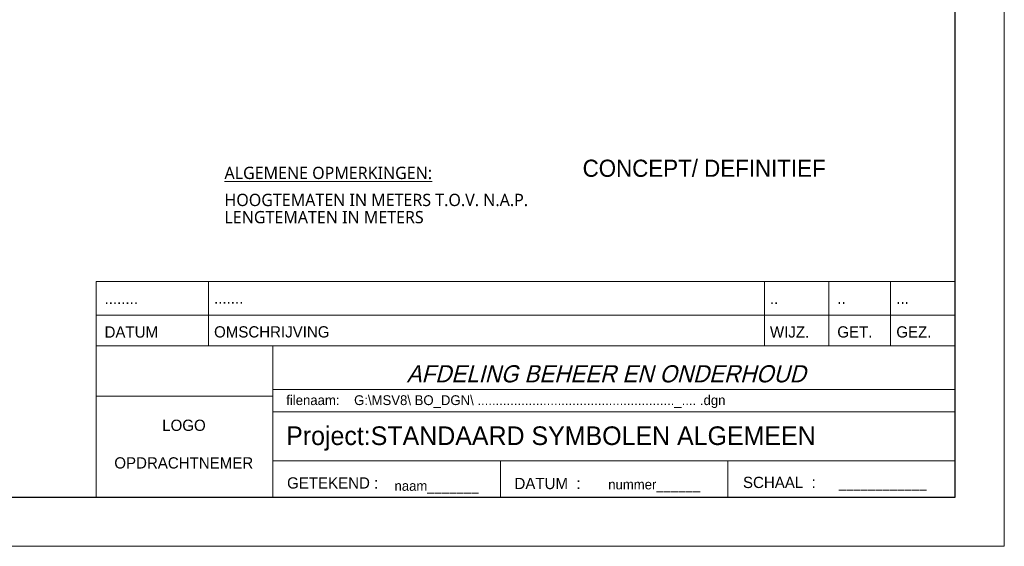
# Model space of a CAD drawing. Header units: millimetres. Extents: x -16321526 to -4431526, y 5084381 to 13484381.
# Tile 43 of 49: x -15094294 to -13088600, y 11024608 to 12097921. Entities that reach past the tile are written whole.
import ezdxf
from ezdxf.enums import TextEntityAlignment as Align
from ezdxf.lldxf.tags import DXFTag

# ---------------------------------------------------------------- set-up
doc = ezdxf.new("R2010")
doc.units = ezdxf.units.MM
for name, color, linetype, lineweight in [('N-DI-Kadertekening', 7, 'Continuous', 30), ('N-DI-Noordpijl', 7, 'Continuous', 13), ('N-WE-KL-ET_LS_OV_KABEL_VOEDINGSKABEL_LSL-GROEP6', 50, 'Continuous', 35)]:
    doc.layers.add(name, color=color, linetype=linetype, lineweight=lineweight)
doc.styles.add('0.25 (1 1000)', font='dgn032.shx', dxfattribs={"height": 2.5})
doc.styles.add('Style-ENGINEERING', font='ENGINEERING.shx')
doc.styles.add('Style-LOW_RES_FILLED', font='LOW_RES_FILLED.shx')
doc.styles.add('Style-LOW_RES_FILLED I 0.26157', font='LOW_RES_FILLED.shx', dxfattribs={"oblique": 14.986972})
doc.styles.add('Style-WORKING', font='WORKING.shx')
tags = doc.linetypes.add('Voedingskabel 4x6', pattern='A,25,-5,["4x6 ",Standard,S=2.54,R=0,X=-2.54,Y=-1.27],-8', length=38).pattern_tags.tags
tags[6] = DXFTag(74, 10)

# ---------------------------------------------------------------- blocks, each defined once
blk = doc.blocks.new('A4')
at = {"layer": 'N-DI-Kadertekening', "lineweight": 30}
for p, q in [((0, 0), (0, 190)), ((-277, 0), (0, 0))]:
    blk.add_line(p, q, dxfattribs=at)
at = {"layer": 'N-DI-Kadertekening', "lineweight": 0, "flags": 128}
blk.add_lwpolyline([(-287, -10), (10, -10), (10, 200), (-287, 200), (-287, -10)], close=True, dxfattribs=at)
blk = doc.blocks.new('KADERS_2012_A4')
at = {"layer": 'N-DI-Kadertekening', "lineweight": 0}
blk.add_blockref('A4', (0, 0), dxfattribs=at)

msp = doc.modelspace()

# ---------------------------------------------------------------- linework, layer by layer
at = {"layer": 'N-DI-Noordpijl', "color": 7, "linetype": 'Continuous', "lineweight": 0}
for p, q in [((-14709832, 11564347), (-14709832, 11433458)), ((-13577360, 11564347), (-13577360, 11433458)), ((-13446104, 11564347), (-13446104, 11433458)), ((-13320253, 11564347), (-13320253, 11433458)), ((-13188600, 11495833), (-14938535, 11495833)), ((-13188600, 11433458), (-14938535, 11433458)), ((-14578418, 11124608), (-14578418, 11433458)), ((-13188600, 11344478), (-14578418, 11344478)), ((-14938535, 11330702), (-14578418, 11330702)), ((-13188600, 11298628), (-14578418, 11298628)), ((-13188600, 11198998), (-14578418, 11198998)), ((-14115105, 11124608), (-14115105, 11198998)), ((-13651936, 11124608), (-13651936, 11198998))]:
    msp.add_line(p, q, dxfattribs=at)
at = {"layer": 'N-DI-Noordpijl', "color": 7, "linetype": 'Continuous', "lineweight": 0, "flags": 128}
msp.add_lwpolyline([(-13188600, 11124608), (-14938535, 11124608), (-14938535, 11564347), (-13188600, 11564347), (-13188600, 11124608)], close=True, dxfattribs=at)

# ---------------------------------------------------------------- block references
at = {"layer": 'N-WE-KL-ET_LS_OV_KABEL_VOEDINGSKABEL_LSL-GROEP6', "color": 1, "linetype": 'Voedingskabel 4x6', "lineweight": 0, "xscale": 10000, "yscale": 10000, "zscale": 10000}
msp.add_blockref('KADERS_2012_A4', (-13188600, 11124608), dxfattribs=at)

# ---------------------------------------------------------------- texts
at = {"layer": 'N-DI-Noordpijl', "color": 7, "linetype": 'Continuous', "lineweight": 13, "style": 'Style-WORKING'}
for s, p in [('........', (-14921472, 11518508)), ('.......', (-14698392, 11518817)), ('..', (-13566082, 11518603)), ('..', (-13428822, 11518738)), ('...', (-13308642, 11518763))]:
    msp.add_text(s, height=22938.3, rotation=0.003709, dxfattribs=at).set_placement(p)
at = {"layer": 'N-DI-Noordpijl', "color": 7, "linetype": 'Continuous', "lineweight": 0}
for s, height, rotation, style, p in [('DATUM', 22938.3, 0.003709, 'Style-WORKING', (-14921439, 11449878)), ('OMSCHRIJVING', 22938.3, 0.003709, 'Style-WORKING', (-14698359, 11450187)), ('WIJZ.', 22938.3, 0.003709, 'Style-WORKING', (-13566049, 11449973)), ('GET.', 22938.3, 0.003709, 'Style-WORKING', (-13428789, 11450108)), ('GEZ.', 22938.3, 0.003709, 'Style-WORKING', (-13308609, 11450133)), ('filenaam:    G:\\MSV8\\ BO_DGN\\ ......................................................_.... .dgn', 19999.8, 0.000934, 'Style-LOW_RES_FILLED', (-14551353, 11312473)), ('LOGO', 22938.3, 0.003709, 'Style-WORKING', (-14803988, 11259796)), ('OPDRACHTNEMER', 22938.3, 0.003709, 'Style-WORKING', (-14901540, 11183163)), ('GETEKEND :', 22938.3, 0.001374, 'Style-WORKING', (-14549613, 11142308)), ('SCHAAL  :', 22938.3, 0.001374, 'Style-WORKING', (-13620933, 11143388))]:
    msp.add_text(s, height=height, rotation=rotation, dxfattribs=dict(at, style=style)).set_placement(p)
for s, height, rotation, style, p in [('naam_______', 19999.5, 359.998599, 'Style-ENGINEERING', (-14330793, 11147818)), ('DATUM  :', 22938.3, 0.001374, 'Style-WORKING', (-14086418, 11152678)), ('nummer______', 19999.5, 359.998599, 'Style-ENGINEERING', (-13895433, 11150668)), ('____________', 19999.5, 359.998599, 'Style-ENGINEERING', (-13425753, 11153668))]:
    msp.add_text(s, height=height, rotation=rotation, dxfattribs=dict(at, style=style)).set_placement(p, align=Align.MIDDLE_LEFT)
for s, insert, char_height, attachment_point, rotation, line_spacing_factor, style in [('\\H1x;\\W0.971429;CONCEPT/ DEFINITIEF\\P', (-13947604, 11777136), 35000, 7, 0.00371, 0.6, 'Style-LOW_RES_FILLED'), ('\\H1x;\\W0.970856;AFDELING BEHEER EN ONDERHOUD', (-13899701, 11375954), 34998.6, 5, 0.00371, 0.634287, 'Style-LOW_RES_FILLED I 0.26157'), ('Project:STANDAARD SYMBOLEN ALGEMEEN', (-14551530, 11219556), 37999.8, 7, 0.000938, 0.631579, 'Style-LOW_RES_FILLED')]:
    msp.add_mtext(s, dxfattribs=dict(at, insert=insert, char_height=char_height, attachment_point=attachment_point, rotation=rotation, line_spacing_factor=line_spacing_factor, style=style))
at = {"layer": 'N-DI-Noordpijl', "linetype": 'Continuous', "lineweight": 0, "char_height": 25000, "attachment_point": 7, "rotation": 0.000938, "line_spacing_factor": 0.84, "style": '0.25 (1 1000)'}
for s, insert in [('\\fTrebuchet MS|b0|i0|c00|p39;\\LALGEMENE OPMERKINGEN:', (-14677166, 11772683)), ('\\fTrebuchet MS|b0|i0|c00|p39;HOOGTEMATEN IN METERS T.O.V. N.A.P.\\PLENGTEMATEN IN METERS', (-14677164, 11682683))]:
    msp.add_mtext(s, dxfattribs=dict(at, insert=insert))

doc.saveas('drawing.dxf')
